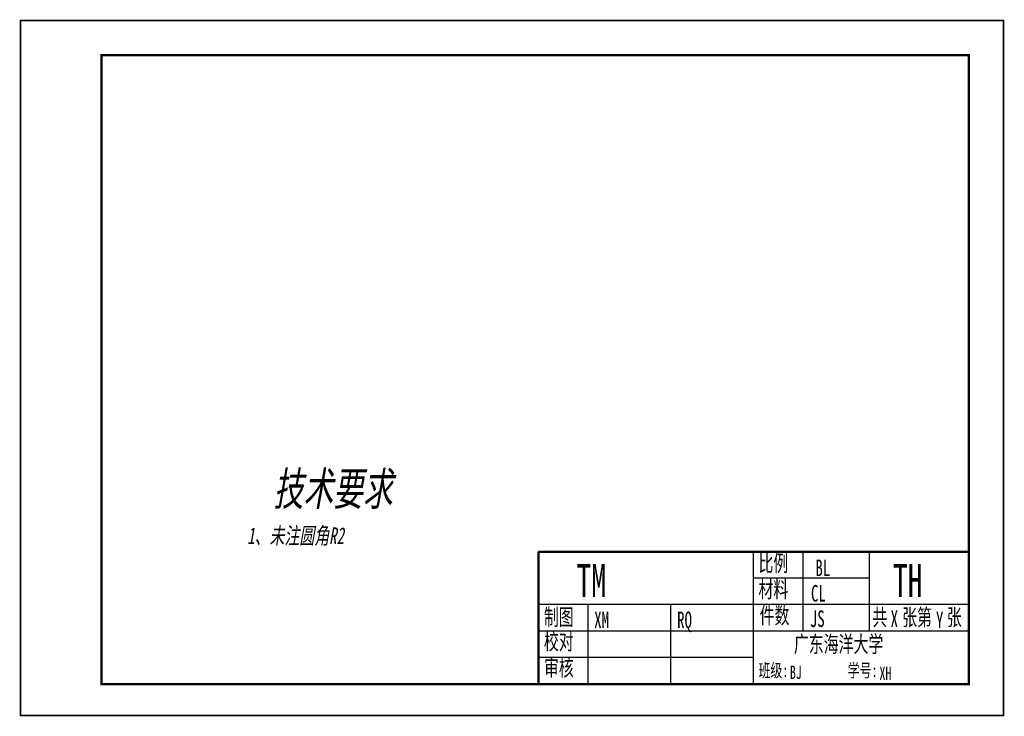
# Model space of a CAD drawing. Header units: millimetres. Extents: x 100 to 398, y -46 to 165.
import ezdxf

# ---------------------------------------------------------------- set-up
doc = ezdxf.new("R2010")
doc.units = ezdxf.units.MM
doc.header["$LTSCALE"] = 0.2
doc.layers.add('2粗实线', color=7, linetype='Continuous', lineweight=50)
for name, color, linetype in [('4细实线', 7, 'Continuous'), ('5尺寸', 5, 'Continuous'), ('6文本', 5, 'Continuous')]:
    doc.layers.add(name, color=color, linetype=linetype)
doc.styles.add('dim', font='txt.shx', dxfattribs={"width": 0.66, "oblique": 10})
doc.styles.add('text', font='SIMFANG.TTF', dxfattribs={"width": 0.66, "oblique": 10})

msp = doc.modelspace()

# ---------------------------------------------------------------- linework, layer by layer
at = {"ltscale": 0.3}
for points, const_width in [([(100.5, -45.5), (397.5, -45.5), (397.5, 164.5), (100.5, 164.5)], 0.5), ([(125, -36), (387, -36), (387, 154), (125, 154)], 0.7)]:
    msp.add_lwpolyline(points, close=True, dxfattribs=dict(at, const_width=const_width))
at = {"layer": '2粗实线'}
for p, q in [((257, 4), (387, 4)), ((257, -36), (257, 4)), ((387, 4), (387, -36)), ((387, -36), (257, -36))]:
    msp.add_line(p, q, dxfattribs=at)
at = {"layer": '4细实线'}
for p, q in [((322, -36), (322, 4)), ((337, -20), (337, 4)), ((357, -20), (357, 4)), ((357, -4), (322, -4)), ((387, -12), (257, -12)), ((272, -36), (272, -12)), ((297, -36), (297, -12)), ((387, -20), (257, -20)), ((322, -28), (257, -28))]:
    msp.add_line(p, q, dxfattribs=at)

# ---------------------------------------------------------------- texts
at = {"layer": '5尺寸', "insert": (169, 28), "char_height": 2.5, "attachment_point": 1, "style": 'dim'}
msp.add_mtext_dynamic_manual_height_columns('\\pi7.9924;{\\fSimSun|b0|i0|c134|p2;\\H4x;技术要求\\Ftxt|c134;\\P\\pi0;\\H0.5x;1\\fSimSun|b0|i0|c134|p2;、未注圆角R2}', width=55, gutter_width=12.5, heights=[0], dxfattribs=at)
at = {"layer": '6文本', "style": 'text', "width": 0.66}
for s, height, p in [('比例', 5, (323.48, -1.99)), ('材料', 5, (323.48, -9.88)), ('制图', 5, (258.65, -18.26)), ('件数', 5, (323.82, -17.77)), ('共  张第  张', 5, (357.9, -18.32)), ('校对', 5, (258.65, -25.62)), ('广东海洋大学', 5, (334.18, -26.42)), ('审核', 5, (258.65, -33.52)), ('班级:          学号:', 4, (323.48, -33.89))]:
    msp.add_text(s, height=height, dxfattribs=at).set_placement(p)
for tag, p, s, height in [('TM', (268.48, -9.74), '轴承座', 10), ('BL', (340.66, -3.4), '1:1', 5), ('TH', (364.06, -9.74), '1-01', 10), ('CL', (339.33, -11.08), 'HT200', 5), ('XM', (273.83, -19.09), '萧时诚', 5), ('RQ', (298.89, -19.09), '2010.5.16', 5), ('JS', (338.99, -18.76), '1', 5), ('X', (363.39, -18.76), '1', 5), ('Y', (377.09, -19.09), '1', 5), ('BJ', (332.96, -34.45), '工管1091', 4), ('XH', (360.03, -34.78), '200911424118', 4)]:
    msp.add_attdef(tag, p, s, height=height, dxfattribs=at)

doc.saveas('drawing.dxf')
